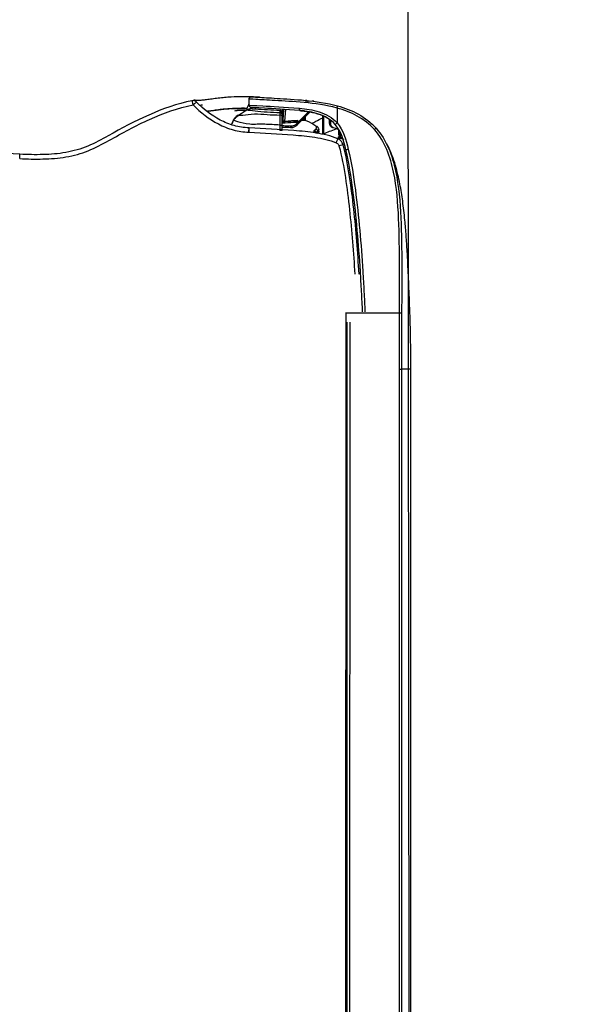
# Model space of a CAD drawing. Header units: millimetres. Extents: x -424979 to 718034, y -72486 to 344972.
# Tile 48 of 256: x 350894 to 351181, y 43471 to 43981. Entities that reach past the tile are written whole.
import ezdxf
from ezdxf import colors
from ezdxf.entities.mleader import LeaderData, LeaderLine
from ezdxf.math import Vec2, Vec3
from ezdxf.xclip import XClip

# ---------------------------------------------------------------- set-up
doc = ezdxf.new("R2010")
doc.units = ezdxf.units.MM
doc.header["$MEASUREMENT"] = 0
doc.header["$XCLIPFRAME"] = 0
doc.layers.add('0100_001_6_0_Nr_pióra__1', color=7, linetype='Continuous', lineweight=13)
doc.layers.add('IS_KLIM Opis_Średnice', color=7, linetype='Continuous', lineweight=9)
doc.layers.add('IS_KLIM_urządzenia', color=3, linetype='Continuous')
doc.layers.add('Rysunki i obrazki', color=7, linetype='Continuous')
picture_1 = doc.add_image_def('image6.tif', size_in_pixel=(4960, 3507))

# ---------------------------------------------------------------- blocks, each defined once
blk = doc.blocks.new('Rysunek_6_6', base_point=(-286891.41, 45461))
at = {"layer": '0100_001_6_0_Nr_pióra__1', "color": 7, "lineweight": 13}
image = blk.add_image(picture_1, insert=(-308193.9, 31055.98), size_in_units=(41994.67, 29692.6), rotation=-1.195405, dxfattribs=at)
image.set_boundary_path([(-0.5, -0.5), (4959.5, 3506.5)])
blk = doc.blocks.new('G$CFEA986A8')
at = {"layer": 'IS_KLIM_urządzenia', "linetype": 'Continuous'}
for p, q in [((960.8, 27.59), (960.8, 27.59)), ((960.8, 27.59), (960.8, 27.58)), ((960.8, 27.58), (960.8, 27.58)), ((963.62, 27.59), (963.77, 27.59)), ((963.77, 27.59), (963.62, 27.59)), ((963.62, 27.59), (963.62, 27.59)), ((963.62, 27.59), (963.62, 27.59)), ((963.78, 27.59), (963.64, 27.59)), ((963.65, 27.59), (963.64, 27.59)), ((963.64, 27.59), (963.65, 27.59)), ((964.65, 27.59), (963.77, 27.59)), ((964.65, 27.59), (963.78, 27.59)), ((963.81, 27.59), (964.11, 27.59)), ((964.11, 27.59), (963.81, 27.59)), ((964.65, 27.59), (963.82, 27.59)), ((963.82, 27.59), (963.82, 27.59)), ((963.96, 27.59), (964.65, 27.59)), ((963.96, 27.59), (963.96, 27.59)), ((964.65, 27.59), (963.96, 27.59)), ((963.96, 27.59), (964.65, 27.59)), ((963.96, 27.59), (963.96, 27.59)), ((964.65, 27.59), (963.96, 27.59)), ((964.64, 27.59), (964.65, 27.59)), ((965.15, 28.07), (964.65, 27.59)), ((964.65, 27.59), (965.09, 28)), ((965.09, 28), (964.65, 27.59)), ((965.08, 27.99), (964.65, 27.59)), ((964.66, 27.6), (964.65, 27.59)), ((964.65, 27.59), (964.66, 27.6)), ((964.65, 27.59), (964.65, 27.59)), ((964.65, 27.58), (964.65, 27.59)), ((964.65, 27.59), (964.65, 27.59)), ((964.65, 27.59), (964.65, 27.59)), ((964.65, 27.59), (964.65, 27.59)), ((964.65, 27.59), (964.65, 27.59)), ((964.65, 27.59), (964.65, 27.59)), ((964.65, 27.59), (964.65, 27.59)), ((964.65, 27.58), (964.65, 27.58)), ((965.08, 28), (964.75, 27.68)), ((964.76, 27.69), (965.08, 27.99)), ((965.13, 27.95), (965.13, 27.96)), ((965.13, 27.94), (965.13, 27.94)), ((965.13, 27.94), (965.13, 27.94)), ((962.82, 27.01), (965.29, 26.79)), ((965.33, 27.29), (963.06, 27.49)), ((965.34, 27.5), (963.25, 27.5)), ((962.04, 24.32), (962.13, 24.22)), ((962.13, 24.22), (964.85, 21.51)), ((962.13, 24.22), (962.49, 24.22)), ((962.49, 24.22), (962.22, 24.49)), ((964.88, 21.83), (962.49, 24.22)), ((962.49, 24.22), (962.63, 24.22)), ((46.52, 13.96), (921.55, 13.84)), ((48.58, 13.7), (919.48, 13.58)), ((919.48, 13.06), (48.58, 13.18)), ((921.53, 13.84), (921.53, 2.34)), ((58.74, 2.46), (909.33, 2.34)), ((58.73, 0), (909.33, -0.12)), ((909.33, 1.87), (58.74, 1.98))]:
    blk.add_line(p, q, dxfattribs=at)
for centre, radius, start, end in [((966.23, 46.82), 1, 314.7826, 11.7219), ((965.57, 23.69), 0.5, 174.3028, 174.8572)]:
    blk.add_arc(centre, radius, start, end, dxfattribs=at)
at = {"layer": 'IS_KLIM_urządzenia', "linetype": 'Continuous', "extrusion": (0, 0, -1)}
for centre, start, end in [((-966.24, 34.23), 2.819, 90), ((-967.54, 34.23), 90, 182.7932)]:
    blk.add_arc(centre, 0.5, start, end, dxfattribs=at)
at = {"layer": 'IS_KLIM_urządzenia', "linetype": 'Continuous'}
for centre, major_axis, ratio, start_param, end_param in [((954.69, 84.17), (-0.998, 0.07), 0.023762, 1.636562, 3.141593), ((966.23, 46.82), (-0.979, -0.203), 0.056856, 1.631801, 3.141593), ((966.23, 46.82), (-0.704, 0.71), 0.020204, 3.141593, 4.63148), ((960.36, 34.82), (0.999, -0.049), 0.051256, 4.768713, 6.283185), ((960.36, 34.78), (0.999, -0.047), 0.051373, 4.768607, 6.283185), ((960.8, 28.09), (0, 0.5), 0.002816, 3.141639, 4.764644), ((961.96, 28.09), (0, 0.5), 0.000868, 1.518284, 3.141546), ((963.62, 27.79), (0, -0.2), 0.000013, 0.000046, 1.220385), ((963.74, 28.09), (0, 0.5), 0.707175, 3.141658, 4.713759), ((964.1, 27.28), (-0.499, -0.033), 0.703948, 5.100293, 5.413725), ((964.11, 27.79), (0, 0.2), 0.000013, 3.141639, 4.361977), ((964.21, 28.09), (0, 0.5), 0.707187, 3.141658, 4.713902), ((961.71, 25.79), (-0.25, 0.009), 0.004928, 4.721292, 6.283312), ((962.22, 24.49), (0.177, 0.177), 0.009872, 1.573264, 3.141593), ((965.57, 23.69), (0.498, -0.05), 0.399009, 1.576336, 3.142289), ((965.57, 23.69), (0.498, -0.045), 0.399039, 1.572475, 3.141593), ((965.57, 23.75), (0.498, -0.042), 0.40242, 1.570829, 3.141593), ((966.78, 22.67), (-0.498, 0.048), 0.655613, 1.68664, 3.142509), ((960.03, 20.77), (-0.282, 0.413), 0.898755, 3.126761, 4.122323), ((960.3, 20.73), (0.367, 0.34), 0.8822, 4.14442, 5.443074), ((960.62, 20.38), (0.376, 0.33), 0.885836, 4.168001, 5.478744), ((962.34, 17.18), (0, 0.2), 0.576627, 0, 1.56207), ((957.43, 15.43), (0.263, -0.965), 0.021464, 0, 1.498233), ((958.09, 16.02), (0.925, -0.381), 0.043497, 4.774575, 6.283185), ((959.1, 15.2), (0.191, 0.059), 0.212832, 0.62596, 2.147611), ((959.21, 15.5), (-0.19, -0.061), 0.210046, 3.10566, 3.756008), ((959.99, 15.18), (0, 0.2), 0.433029, 0, 1.56207), ((961.57, 16.6), (-0.192, 0.056), 0.184381, 0, 0.981312), ((962.44, 15.81), (0.326, -0.379), 0.006066, 3.141593, 4.776304), ((965.61, 15.81), (-0.482, 0.133), 0.040619, 1.62052, 3.141593), ((956.69, 13.39), (0.117, -0.486), 0.019962, 1.512141, 3.141593), ((959.27, 14.73), (-0.18, 0.087), 0.196125, 0, 1.166038), ((960.96, 7.75), (-0.331, 0.375), 0.006851, 1.634627, 3.141593), ((921.53, 2.37), (0, 0.5), 0.000014, 1.623156, 3.109817)]:
    blk.add_ellipse(centre, major_axis=major_axis, ratio=ratio, start_param=start_param, end_param=end_param, dxfattribs=at)
at = {"layer": 'IS_KLIM_urządzenia', "linetype": 'Continuous', "extrusion": (0, 0, -1)}
for centre, major_axis, ratio, start_param, end_param in [((964.05, 27.59), (-0.725, 0), 0.000047, 1.659786, 2.553482), ((964.05, 27.59), (-0.725, 0), 0.000047, 3.72973, 4.623425), ((964.65, 28.09), (0.266, -0.423), 1, 5.550236, 6.844477)]:
    blk.add_ellipse(centre, major_axis=major_axis, ratio=ratio, start_param=start_param, end_param=end_param, dxfattribs=at)
at = {"layer": 'IS_KLIM_urządzenia', "linetype": 'Continuous'}
for points, degree in [([(955.68, 84.1), (955.96, 88.01), (956.23, 91.93), (956.51, 95.85)], 3), ([(966.26, 44.75), (966.23, 44.93), (966.2, 45.11), (966.17, 45.29)], 3), ([(966.94, 46.13), (967.09, 46.15), (967.24, 46.22), (967.29, 46.32)], 3), ([(967.29, 46.32), (967.31, 46.43), (967.3, 46.54), (967.28, 46.65)], 3), ([(967.29, 46.32), (967.29, 46.33), (967.3, 46.34), (967.3, 46.34)], 3), ([(964.94, 43.51), (965.19, 42.03), (965.36, 40.54), (965.46, 39.04)], 3), ([(963.02, 38.08), (962.56, 38.37), (962.05, 38.54)], 2), ([(963.01, 38.08), (962.7, 38.26), (962.38, 38.43), (962.05, 38.54)], 3), ([(965.48, 38.69), (965.55, 37.5), (965.57, 36.3), (965.55, 35.08)], 3), ([(963.01, 38.08), (963.43, 37.83), (963.78, 37.48), (964.04, 37.07)], 3), ([(965.18, 35.2), (964.59, 36.16), (964.01, 37.11)], 2), ([(965.07, 35.52), (965.08, 36.12), (965.09, 36.71), (965.1, 37.31)], 3), ([(965.76, 34.34), (965.65, 34.4), (965.55, 34.45), (965.44, 34.49)], 3), ([(966.24, 34.73), (966.67, 34.73), (967.1, 34.73), (967.54, 34.73)], 3), ([(967.95, 32.52), (967.94, 32.5), (967.94, 32.48), (967.94, 32.45)], 3), ([(960.8, 27.59), (961.08, 27.59), (961.36, 27.59), (961.63, 27.59)], 3), ([(960.8, 27.59), (961.19, 27.59), (961.58, 27.59), (961.96, 27.59)], 3), ([(960.8, 27.58), (961.04, 27.58), (961.28, 27.58), (961.52, 27.58)], 3), ([(960.8, 27.58), (961.04, 27.58), (961.28, 27.58), (961.52, 27.58)], 3), ([(963.12, 27.59), (963.12, 27.56), (963.12, 27.52), (963.12, 27.48)], 3), ([(963.61, 27.59), (963.61, 27.59), (963.62, 27.59), (963.62, 27.59)], 3), ([(963.61, 27.59), (963.62, 27.59), (963.62, 27.59), (963.62, 27.59)], 3), ([(963.62, 27.59), (964.65, 27.59)], 1), ([(963.62, 27.59), (963.62, 27.59), (963.62, 27.59), (963.62, 27.59)], 3), ([(963.62, 27.59), (963.62, 27.59), (963.62, 27.59), (963.62, 27.59)], 3), ([(963.62, 27.59), (963.62, 27.59), (963.62, 27.59), (963.62, 27.59)], 3), ([(964.65, 27.59), (963.72, 27.59)], 1), ([(963.74, 27.59), (963.9, 27.59), (964.05, 27.59), (964.21, 27.59)], 3), ([(963.75, 27.58), (964.65, 27.58)], 1), ([(963.82, 27.58), (963.95, 27.58), (964.08, 27.58), (964.21, 27.58)], 3), ([(964.07, 27.63), (964.08, 27.59), (964.07, 27.54), (964.07, 27.5)], 3), ([(964.56, 28.09), (964.41, 28.09), (964.25, 28.09), (964.09, 28.09)], 3), ([(964.84, 27.63), (964.84, 27.63), (964.84, 27.63)], 2), ([(961.46, 25.8), (961.45, 25.65), (961.45, 25.49), (961.44, 25.34)], 3), ([(961.44, 25.33), (961.45, 25.49), (961.45, 25.64), (961.46, 25.8)], 3), ([(962.82, 27.01), (962.88, 26.08), (962.94, 25.14), (963, 24.21)], 3), ([(961.44, 25.33), (961.44, 25.34), (961.44, 25.34), (961.44, 25.34)], 3), ([(961.44, 25.34), (961.44, 25.34), (961.44, 25.34), (961.44, 25.34)], 3), ([(961.53, 25.25), (961.5, 25.28), (961.47, 25.31), (961.44, 25.33)], 3), ([(964.99, 22.88), (965.02, 23.18), (965.05, 23.49), (965.08, 23.79)], 3), ([(965.08, 23.79), (965.07, 23.76), (965.07, 23.74)], 2), ([(965.59, 23.95), (965.59, 23.93), (965.59, 23.91), (965.59, 23.89)], 3), ([(961.71, 20.35), (962.17, 20.89), (962.5, 21.51), (962.77, 22.21)], 3), ([(963.68, 22.68), (963.41, 22.68), (963.15, 22.68), (962.88, 22.68)], 3), ([(962.91, 22.88), (963.1, 22.88), (963.29, 22.88), (963.48, 22.88)], 3), ([(960.36, 20.28), (960.28, 20.27), (960.21, 20.27), (960.13, 20.27)], 3), ([(960.32, 19.65), (961.01, 19.71)], 1), ([(960.67, 19.93), (960.57, 20.04), (960.47, 20.16), (960.36, 20.28)], 3), ([(960.77, 20.72), (960.88, 20.6), (960.99, 20.49), (961.09, 20.37)], 3), ([(967.08, 20.79), (967.09, 20.91), (967.11, 21.03), (967.12, 21.15)], 3), ([(956.57, 13.87), (958.54, 14.35), (960.56, 14.86), (962.11, 16.19)], 3), ([(962.45, 15.79), (960.85, 14.4), (958.75, 13.85), (956.7, 13.36)], 3), ([(958.99, 15.2), (958.96, 15.28), (958.94, 15.36), (958.91, 15.43)], 3), ([(959.13, 14.84), (959.07, 14.95), (959.03, 15.08), (958.99, 15.2)], 3), ([(959.14, 15.62), (959.18, 15.51), (959.21, 15.39), (959.25, 15.28)], 3), ([(959.25, 15.28), (959.29, 15.37), (959.32, 15.47), (959.36, 15.57)], 3), ([(959.25, 15.28), (959.26, 15.22), (959.28, 15.16), (959.3, 15.1)], 3), ([(959.47, 15.22), (959.43, 15.33), (959.39, 15.45), (959.36, 15.57)], 3), ([(960.55, 15.18), (960.34, 15.18), (960.12, 15.18), (959.9, 15.18)], 3), ([(960.96, 15.39), (961.12, 15.8), (961.26, 16.23), (961.38, 16.66)], 3), ([(961.46, 16.61), (961.35, 16.22), (961.22, 15.84), (961.09, 15.47)], 3), ([(951.29, 13.18), (951.31, 13.06), (951.34, 12.94), (951.37, 12.81)], 3), ([(955.23, 13.58), (955.2, 13.68), (955.18, 13.77), (955.15, 13.87)], 3), ([(955.37, 13.91), (955.39, 13.82), (955.42, 13.72), (955.44, 13.63)], 3), ([(955.66, 13.67), (955.63, 13.77), (955.61, 13.86), (955.58, 13.96)], 3), ([(955.71, 13.68), (955.63, 13.97)], 1), ([(957.22, 14.35), (957.26, 14.21), (957.31, 14.07), (957.35, 13.93)], 3), ([(958.86, 14.36), (958.94, 14.51), (959.01, 14.66), (959.09, 14.81)], 3), ([(961.43, 7.5), (961.59, 7.65), (961.75, 7.8), (961.9, 7.95)], 3), ([(909.33, 2.34), (909.33, 2.09), (909.33, 1.88), (909.33, 1.87)], 3), ([(909.33, 2.34), (913.4, 2.34), (917.46, 2.34), (921.53, 2.34)], 3), ([(909.33, -0.12), (909.33, -0.12), (909.33, 0.54), (909.33, 1.87)], 3)]:
    blk.add_open_spline(points, degree=degree, dxfattribs=at)
for points, knots in [([(954.75, 84.14), (954.63, 82.47), (954.61, 80.8), (954.69, 77.48), (954.82, 75.82), (955.37, 72.52), (955.81, 70.89), (957.03, 67.83), (957.82, 66.37), (960.23, 62.03), (961.84, 59.14), (964.54, 53.15), (965.62, 50.05), (966.3, 46.78)], [0, 0, 0, 0, 0.125, 0.125, 0.25, 0.25, 0.375, 0.375, 0.5, 0.5, 0.75, 0.75, 1, 1, 1, 1]), ([(967.2, 47.03), (965.86, 53.51), (962.85, 59.33), (958.84, 66.5), (958.05, 67.93), (956.79, 70.95), (956.34, 72.56), (955.76, 75.84), (955.63, 77.48), (955.55, 80.78), (955.57, 82.47), (955.68, 84.1)], [0, 0, 0, 0, 0.5, 0.5, 0.625, 0.625, 0.75, 0.75, 0.875, 0.875, 1, 1, 1, 1]), ([(966.3, 46.78), (964.67, 45.16), (963.24, 43.34), (961.67, 40.33), (961.23, 39.26), (960.62, 37.05), (960.47, 35.91), (960.41, 34.77)], [0, 0, 0, 0, 0.5, 0.5, 0.75, 0.75, 1, 1, 1, 1]), ([(961.36, 34.77), (961.41, 35.86), (961.55, 36.93), (962.13, 39.01), (962.55, 40.02), (964.04, 42.86), (965.39, 44.59), (966.93, 46.11)], [0, 0, 0, 0, 0.25, 0.25, 0.5, 0.5, 1, 1, 1, 1]), ([(967.94, 32.46), (967.98, 33.04), (968.04, 34.37), (968.09, 36.58), (968.01, 38.79), (967.83, 40.67), (967.66, 42.07), (967.47, 43.41), (967.32, 44.56), (967.24, 45.44), (967.23, 46.03), (967.25, 46.23), (967.27, 46.26)], [0, 0, 0, 0, 0.115267, 0.254457, 0.395518, 0.463491, 0.528201, 0.59274, 0.664878, 0.754718, 0.87115, 1, 1, 1, 1]), ([(967.3, 46.34), (967.3, 46.34), (967.31, 46.4), (967.29, 46.6), (967.29, 46.62), (967.29, 46.62)], [0, 0, 0, 0, 0.020014, 0.885037, 1, 1, 1, 1]), ([(965.56, 35.11), (965.56, 35.53), (965.57, 36.73), (965.52, 38.45), (965.36, 40.28), (965.19, 41.69), (965.03, 42.84), (964.95, 43.45), (964.92, 43.67)], [0, 0, 0, 0, 0.166496, 0.472954, 0.620259, 0.762905, 0.910022, 1, 1, 1, 1]), ([(961.96, 28.12), (962.02, 29.2), (962.07, 30.28), (962.16, 31.9), (962.19, 32.44), (962.06, 33.52), (962.05, 34.06), (962.26, 35.6), (962.42, 36.56), (962.87, 37.76), (963, 38.06), (963.01, 38.08)], [0, 0, 0, 0, 0.25, 0.25, 0.375, 0.375, 0.5, 0.5, 0.75, 0.75, 1, 1, 1, 1]), ([(964.07, 37.1), (963.98, 37.24), (963.79, 37.51), (963.45, 37.81), (963.16, 38.01), (963.04, 38.08), (963, 38.1)], [0, 0, 0, 0, 0.309065, 0.631823, 0.868077, 1, 1, 1, 1]), ([(964.07, 37.09), (963.98, 37.24), (963.78, 37.5), (963.44, 37.81), (963.16, 38), (963.05, 38.06), (963.01, 38.08)], [0, 0, 0, 0, 0.319138, 0.64537, 0.882709, 1, 1, 1, 1]), ([(964.04, 37.07), (964.04, 37.05), (964.05, 36.71), (964.19, 35.39), (964.31, 34.5), (964.4, 32.69), (964.28, 31.78), (964.18, 29.94), (964.14, 29.01), (964.09, 28.09)], [0, 0, 0, 0, 0.25, 0.25, 0.5, 0.5, 0.75, 0.75, 1, 1, 1, 1]), ([(965.05, 37.8), (965.06, 37.67), (965.08, 37.54), (965.1, 37.37), (965.1, 37.34), (965.1, 37.31)], [0, 0, 0, 0, 0.794972, 0.794972, 1, 1, 1, 1]), ([(960.41, 34.72), (960.26, 31.56), (960.06, 28.4), (959.71, 23.67), (959.56, 22.09), (959.07, 18.98), (958.75, 17.44), (958.13, 15.95)], [0, 0, 0, 0, 0.5, 0.5, 0.75, 0.75, 1, 1, 1, 1]), ([(959.02, 15.64), (959.64, 17.15), (959.98, 18.72), (960.49, 21.88), (960.64, 23.48), (961.01, 28.3), (961.2, 31.53), (961.35, 34.73)], [0, 0, 0, 0, 0.25, 0.25, 0.5, 0.5, 1, 1, 1, 1]), ([(960.41, 34.77), (960.41, 34.77), (960.41, 34.77), (960.41, 34.75), (960.41, 34.74), (960.41, 34.72)], [0, 0, 0, 0, 0.001414, 0.001414, 1, 1, 1, 1]), ([(961.35, 34.73), (961.35, 34.73), (961.35, 34.73), (961.35, 34.74), (961.36, 34.76), (961.36, 34.77)], [0, 0, 0, 0, 0.001471, 0.001471, 1, 1, 1, 1]), ([(964.56, 28.09), (964.61, 29), (964.65, 29.9), (964.75, 31.71), (964.82, 32.66), (965.03, 34.22), (965.11, 34.83), (965.16, 35.22), (965.17, 35.23), (965.17, 35.22), (965.17, 35.22), (965.17, 35.22)], [0, 0, 0, 0, 0.284008, 0.284008, 0.568016, 0.568016, 0.852024, 0.852024, 0.994028, 0.994028, 1, 1, 1, 1]), ([(965.08, 23.79), (965.34, 26.88), (965.47, 29.57), (965.69, 33.25), (965.74, 34.25), (965.74, 34.25)], [0, 0, 0, 0, 0.500106, 0.500106, 1, 1, 1, 1]), ([(965.46, 34.09), (965.46, 34.09), (965.46, 34.09), (965.46, 34.09), (965.46, 34.13), (965.46, 34.18), (965.46, 34.24), (965.45, 34.36), (965.43, 34.59), (965.34, 34.9), (965.23, 35.11), (965.15, 35.22)], [0, 0, 0, 0, 0.001602, 0.502486, 0.642444, 0.701637, 0.729046, 0.756167, 0.815817, 0.90057, 1, 1, 1, 1]), ([(965.46, 34.05), (965.46, 34.04), (965.46, 34.03), (965.45, 33.91), (965.44, 33.65), (965.38, 32.61), (965.33, 31.63), (965.24, 29.85), (965.2, 28.96), (965.15, 28.07)], [0, 0, 0, 0, 0.02439, 0.02439, 0.219512, 0.219512, 0.609756, 0.609756, 1, 1, 1, 1]), ([(965.16, 35.25), (965.59, 35.16), (966, 35.01), (966.42, 34.77), (966.45, 34.76), (966.47, 34.74)], [0, 0, 0, 0, 0.941622, 0.941622, 1, 1, 1, 1]), ([(965.16, 35.22), (965.2, 35.15), (965.31, 34.98), (965.39, 34.73), (965.43, 34.55), (965.44, 34.49)], [0, 0, 0, 0, 0.324072, 0.765618, 1, 1, 1, 1]), ([(965.46, 34.03), (965.46, 34.06), (965.46, 34.12), (965.46, 34.12), (965.46, 34.12), (965.46, 34.13), (965.46, 34.13), (965.46, 34.15), (965.46, 34.19), (965.46, 34.32), (965.43, 34.62), (965.36, 34.97), (965.2, 35.18), (965.16, 35.22)], [0, 0, 0, 0, 0.103876, 0.340883, 0.382554, 0.387142, 0.39037, 0.395164, 0.414092, 0.462737, 0.590801, 0.905937, 1, 1, 1, 1]), ([(966.24, 34.73), (966.24, 34.73), (966.19, 33.69), (965.98, 29.9), (965.85, 27.14), (965.59, 23.95)], [0, 0, 0, 0, 0.5, 0.5, 1, 1, 1, 1]), ([(965.63, 15.79), (966.27, 18.17), (966.59, 20.61), (967.02, 25.18), (967.13, 27.31), (967.34, 30.85), (967.42, 32.29), (967.52, 34.22), (967.54, 34.73), (967.54, 34.73)], [0, 0, 0, 0, 0.25, 0.25, 0.5, 0.5, 0.75, 0.75, 1, 1, 1, 1]), ([(968.04, 34.21), (968.04, 34.21), (968.01, 33.7), (967.91, 31.81), (967.82, 30.4), (967.61, 26.94), (967.5, 24.85), (967.06, 20.38), (966.74, 18), (966.09, 15.68)], [0, 0, 0, 0, 0.25, 0.25, 0.5, 0.5, 0.75, 0.75, 1, 1, 1, 1]), ([(967.95, 32.55), (967.95, 32.54), (967.95, 32.54), (967.95, 32.53), (967.95, 32.53), (967.95, 32.53), (967.95, 32.52), (967.95, 32.52)], [0, 0, 0, 0, 0.491862, 0.491862, 0.745898, 0.745898, 1, 1, 1, 1]), ([(961.96, 28.12), (961.63, 28.12), (961.3, 28.12), (960.91, 28.12), (960.86, 28.12), (960.81, 28.12)], [0, 0, 0, 0, 0.8646, 0.8646, 1, 1, 1, 1]), ([(961.52, 27.59), (961.52, 27.5), (961.51, 27.41), (961.49, 26.81), (961.47, 26.31), (961.46, 25.8)], [0, 0, 0, 0, 0.152905, 0.152905, 1, 1, 1, 1]), ([(961.63, 27.59), (961.65, 27.59), (961.67, 27.59), (961.77, 27.59), (961.86, 27.59), (962.03, 27.59), (962.11, 27.59), (962.18, 27.59), (962.19, 27.59), (962.2, 27.59)], [0, 0, 0, 0, 0.082278, 0.082278, 0.515336, 0.515336, 0.94848, 0.94848, 1, 1, 1, 1]), ([(961.7, 25.79), (961.71, 25.96), (961.72, 26.13), (961.74, 26.73), (961.75, 27.16), (961.77, 27.59)], [0, 0, 0, 0, 0.277754, 0.277754, 1, 1, 1, 1]), ([(964.09, 28.09), (963.86, 28.1), (963.57, 28.1), (962.96, 28.11), (962.63, 28.11), (962.19, 28.12), (962.07, 28.12), (961.96, 28.12)], [0, 0, 0, 0, 0.429825, 0.429825, 0.859756, 0.859756, 1, 1, 1, 1]), ([(961.96, 27.59), (962.06, 27.59), (962.15, 27.59), (962.52, 27.59), (962.8, 27.59), (963.31, 27.59), (963.54, 27.59), (963.74, 27.59)], [0, 0, 0, 0, 0.140214, 0.140214, 0.570124, 0.570124, 1, 1, 1, 1]), ([(962.2, 27.59), (962.36, 27.59), (962.53, 27.59), (963.01, 27.59), (963.32, 27.59), (963.62, 27.59)], [0, 0, 0, 0, 0.351844, 0.351844, 1, 1, 1, 1]), ([(962.41, 27.59), (962.46, 26.77), (962.51, 25.96), (962.59, 24.83), (962.61, 24.52), (962.63, 24.22)], [0, 0, 0, 0, 0.726529, 0.726529, 1, 1, 1, 1]), ([(962.85, 24.21), (962.84, 24.38), (962.82, 24.54), (962.77, 25.38), (962.73, 26.04), (962.67, 27), (962.65, 27.3), (962.63, 27.59)], [0, 0, 0, 0, 0.147619, 0.147619, 0.738093, 0.738093, 1, 1, 1, 1]), ([(963.62, 27.59), (963.63, 27.59), (963.63, 27.59), (963.63, 27.59), (963.64, 27.59), (963.67, 27.59), (963.7, 27.59), (963.73, 27.59), (963.74, 27.59), (963.75, 27.59)], [0, 0, 0, 0, 0.03684, 0.03684, 0.184198, 0.184198, 0.773632, 0.773632, 1, 1, 1, 1]), ([(963.62, 27.59), (963.64, 27.59), (963.66, 27.59), (963.7, 27.59), (963.73, 27.59), (963.76, 27.59), (963.77, 27.59), (963.78, 27.59)], [0, 0, 0, 0, 0.33263, 0.33263, 0.794188, 0.794188, 1, 1, 1, 1]), ([(963.62, 27.59), (963.63, 27.59), (963.63, 27.59), (963.64, 27.59), (963.64, 27.59), (963.67, 27.59), (963.7, 27.59), (963.76, 27.59), (963.79, 27.59), (963.82, 27.59)], [0, 0, 0, 0, 0.02531, 0.02531, 0.126549, 0.126549, 0.531507, 0.531507, 1, 1, 1, 1]), ([(963.78, 27.59), (963.77, 27.59), (963.76, 27.59), (963.72, 27.59), (963.68, 27.59), (963.65, 27.59)], [0, 0, 0, 0, 0.257776, 0.257776, 1, 1, 1, 1]), ([(963.65, 27.59), (963.66, 27.59), (963.67, 27.59), (963.72, 27.59), (963.75, 27.59), (963.78, 27.59)], [0, 0, 0, 0, 0.26079, 0.26079, 1, 1, 1, 1]), ([(964.21, 27.59), (964.25, 27.59), (964.29, 27.59), (964.43, 27.59), (964.51, 27.59), (964.62, 27.59), (964.65, 27.59), (964.65, 27.59)], [0, 0, 0, 0, 0.140473, 0.140473, 0.570712, 0.570712, 1, 1, 1, 1]), ([(964.21, 27.58), (964.25, 27.58), (964.28, 27.58), (964.42, 27.58), (964.51, 27.58), (964.62, 27.58), (964.65, 27.58), (964.65, 27.58)], [0, 0, 0, 0, 0.140333, 0.140333, 0.570144, 0.570144, 1, 1, 1, 1]), ([(965.15, 28.07), (965.15, 28.07), (965.11, 28.07), (964.96, 28.08), (964.85, 28.08), (964.67, 28.09), (964.62, 28.09), (964.56, 28.09)], [0, 0, 0, 0, 0.429933, 0.429933, 0.859697, 0.859697, 1, 1, 1, 1]), ([(964.84, 27.63), (964.84, 27.63), (964.83, 27.62), (964.81, 27.61), (964.8, 27.61), (964.76, 27.6), (964.72, 27.59), (964.67, 27.59), (964.66, 27.59), (964.65, 27.59)], [0, 0, 0, 0, 0.370218, 0.370218, 0.528672, 0.528672, 0.919032, 0.919032, 1, 1, 1, 1]), ([(961.46, 25.8), (961.45, 25.7), (961.46, 25.6), (961.49, 25.29), (961.56, 25.06), (961.74, 24.69), (961.85, 24.53), (962, 24.36), (962.02, 24.34), (962.04, 24.32)], [0, 0, 0, 0, 0.177731, 0.177731, 0.59018, 0.59018, 0.940555, 0.940555, 1, 1, 1, 1]), ([(962.22, 24.49), (962.08, 24.63), (961.96, 24.8), (961.79, 25.15), (961.74, 25.34), (961.71, 25.62), (961.7, 25.71), (961.7, 25.79)], [0, 0, 0, 0, 0.410681, 0.410681, 0.822529, 0.822529, 1, 1, 1, 1]), ([(963.06, 27.49), (963.03, 27.49), (962.99, 27.48), (962.93, 27.44), (962.9, 27.41), (962.86, 27.33), (962.84, 27.29), (962.82, 27.19), (962.81, 27.14), (962.81, 27.06), (962.81, 27.04), (962.82, 27.01)], [0, 0, 0, 0, 0.247479, 0.247479, 0.496795, 0.496795, 0.717384, 0.717384, 0.907765, 0.907765, 1, 1, 1, 1]), ([(962.11, 16.19), (963.2, 17.13), (963.9, 18.42), (964.76, 21.07), (964.95, 22.43), (965.07, 23.73)], [0, 0, 0, 0, 0.5, 0.5, 1, 1, 1, 1]), ([(965.59, 23.89), (965.46, 22.49), (965.26, 21.03), (964.35, 18.18), (963.6, 16.81), (962.45, 15.79)], [0, 0, 0, 0, 0.5, 0.5, 1, 1, 1, 1]), ([(962.63, 24.22), (962.65, 24.22), (962.68, 24.21), (962.74, 24.21), (962.76, 24.21), (962.8, 24.21), (962.82, 24.21), (962.84, 24.21), (962.84, 24.21), (962.85, 24.21)], [0, 0, 0, 0, 0.315815, 0.315815, 0.631664, 0.631664, 0.946964, 0.946964, 1, 1, 1, 1]), ([(962.77, 22.21), (962.82, 22.35), (962.87, 22.55), (962.93, 22.97), (962.95, 23.17), (962.97, 23.39)], [0, 0, 0, 0, 0.583115, 0.583115, 1, 1, 1, 1]), ([(962.85, 24.21), (962.86, 24.21), (962.88, 24.21), (962.93, 24.21), (962.96, 24.21), (963, 24.21)], [0, 0, 0, 0, 0.325415, 0.325415, 1, 1, 1, 1]), ([(965.07, 23.73), (965.07, 23.69), (965.06, 23.65), (965.05, 23.52), (965.04, 23.43), (965.02, 23.17), (965, 23.02), (964.95, 22.61), (964.91, 22.36), (964.82, 21.77), (964.76, 21.43), (964.53, 20.35), (964.32, 19.62), (963.81, 18.4), (963.54, 17.9), (963.22, 17.43)], [0, 0, 0, 0, 0.01825, 0.01825, 0.060304, 0.060304, 0.132525, 0.132525, 0.246095, 0.246095, 0.402611, 0.402611, 0.74532, 0.74532, 1, 1, 1, 1]), ([(966.78, 22.01), (966.78, 22.01), (966.84, 22), (966.95, 22.03), (967.07, 22.1), (967.16, 22.19), (967.21, 22.27), (967.24, 22.34), (967.25, 22.39), (967.26, 22.43), (967.26, 22.44), (967.26, 22.45), (967.26, 22.45), (967.26, 22.45), (967.26, 22.46), (967.26, 22.46), (967.26, 22.46)], [0, 0, 0, 0, 0.014957, 0.230647, 0.404323, 0.550842, 0.673461, 0.771778, 0.844068, 0.888574, 0.900891, 0.909159, 0.918712, 0.93551, 0.981208, 1, 1, 1, 1]), ([(967.28, 22.63), (967.28, 22.59), (967.27, 22.55), (967.27, 22.49), (967.26, 22.47), (967.26, 22.46), (967.26, 22.46), (967.26, 22.46)], [0, 0, 0, 0, 0.498718, 0.498718, 0.99668, 0.99668, 1, 1, 1, 1]), ([(967.26, 22.46), (967.26, 22.46), (967.26, 22.46), (967.26, 22.47), (967.27, 22.49), (967.27, 22.53), (967.27, 22.55), (967.27, 22.58)], [0, 0, 0, 0, 0.000031, 0.000031, 0.61098, 0.61098, 1, 1, 1, 1]), ([(960.15, 19.88), (960.2, 19.89), (960.24, 19.89), (960.42, 19.9), (960.55, 19.92), (960.67, 19.93)], [0, 0, 0, 0, 0.263267, 0.263267, 1, 1, 1, 1]), ([(960.77, 20.72), (960.77, 20.72), (960.76, 20.73), (960.71, 20.77), (960.67, 20.79), (960.58, 20.79), (960.53, 20.78), (960.49, 20.75)], [0, 0, 0, 0, 0.062565, 0.062565, 0.548357, 0.548357, 1, 1, 1, 1]), ([(961.01, 19.71), (960.99, 19.7), (960.97, 19.7), (960.86, 19.72), (960.76, 19.8), (960.67, 19.93)], [0, 0, 0, 0, 0.175003, 0.175003, 1, 1, 1, 1]), ([(961.01, 19.74), (961.09, 19.73), (961.31, 19.75), (961.54, 19.93), (961.64, 20.09), (961.66, 20.13)], [0, 0, 0, 0, 0.289751, 0.808576, 1, 1, 1, 1]), ([(961.09, 20.37), (961.18, 20.27), (961.28, 20.21), (961.49, 20.18), (961.61, 20.24), (961.71, 20.35)], [0, 0, 0, 0, 0.456839, 0.456839, 1, 1, 1, 1]), ([(962.31, 21.21), (962.46, 20.92), (962.62, 20.62), (963.03, 19.85), (963.28, 19.36), (963.53, 18.88)], [0, 0, 0, 0, 0.379029, 0.379029, 1, 1, 1, 1]), ([(963.92, 18.68), (963.54, 18.68), (963.16, 18.68), (962.34, 18.68), (961.91, 18.68), (961.21, 18.68), (960.95, 18.68), (960.49, 18.68), (960.29, 18.68), (960.1, 18.68)], [0, 0, 0, 0, 0.296997, 0.296997, 0.640532, 0.640532, 0.845161, 0.845161, 1, 1, 1, 1]), ([(960.1, 18.68), (960.27, 18.25), (960.44, 17.81), (960.79, 16.91), (960.98, 16.43), (961.16, 15.96)], [0, 0, 0, 0, 0.478968, 0.478968, 1, 1, 1, 1]), ([(960.12, 18.88), (960.23, 18.88), (960.34, 18.88), (960.88, 18.88), (961.32, 18.88), (961.94, 18.88), (962.11, 18.88), (962.86, 18.88), (963.43, 18.88), (964, 18.88)], [0, 0, 0, 0, 0.084494, 0.084494, 0.422472, 0.422472, 0.560579, 0.560579, 1, 1, 1, 1]), ([(961.38, 16.66), (961.41, 16.76), (961.46, 16.86), (961.57, 17.03), (961.64, 17.1), (961.8, 17.23), (961.89, 17.28), (962.1, 17.36), (962.22, 17.38), (962.34, 17.38)], [0, 0, 0, 0, 0.230955, 0.230955, 0.455697, 0.455697, 0.706422, 0.706422, 1, 1, 1, 1]), ([(962.23, 17.18), (962.13, 17.18), (962.04, 17.16), (961.87, 17.1), (961.79, 17.06), (961.67, 16.96), (961.61, 16.9), (961.52, 16.77), (961.48, 16.69), (961.46, 16.61)], [0, 0, 0, 0, 0.299295, 0.299295, 0.552236, 0.552236, 0.775182, 0.775182, 1, 1, 1, 1]), ([(963.03, 17.18), (962.84, 17.18), (962.66, 17.18), (962.39, 17.18), (962.31, 17.18), (962.23, 17.18)], [0, 0, 0, 0, 0.696556, 0.696556, 1, 1, 1, 1]), ([(962.34, 17.38), (962.45, 17.38), (962.56, 17.38), (962.84, 17.38), (963.01, 17.38), (963.18, 17.38)], [0, 0, 0, 0, 0.390013, 0.390013, 1, 1, 1, 1]), ([(957.47, 15.37), (955.22, 14.75), (952.93, 14.35), (948.34, 13.64), (946.03, 13.36), (939.09, 12.61), (934.45, 12.24), (929.8, 11.96)], [0, 0, 0, 0, 0.25, 0.25, 0.5, 0.5, 1, 1, 1, 1]), ([(958.13, 15.95), (958.09, 15.85), (958.03, 15.75), (957.88, 15.59), (957.79, 15.51), (957.62, 15.42), (957.55, 15.39), (957.47, 15.37)], [0, 0, 0, 0, 0.368676, 0.368676, 0.737518, 0.737518, 1, 1, 1, 1]), ([(957.69, 14.47), (957.85, 14.51), (958, 14.57), (958.33, 14.76), (958.51, 14.9), (958.81, 15.23), (958.93, 15.43), (959.02, 15.64)], [0, 0, 0, 0, 0.262451, 0.262451, 0.631307, 0.631307, 1, 1, 1, 1]), ([(959.09, 14.81), (959.14, 14.92), (959.2, 15.01), (959.36, 15.16), (959.45, 15.23), (959.64, 15.32), (959.75, 15.36), (959.91, 15.38), (959.95, 15.38), (959.99, 15.38)], [0, 0, 0, 0, 0.291856, 0.291856, 0.579131, 0.579131, 0.886367, 0.886367, 1, 1, 1, 1]), ([(959.9, 15.18), (959.87, 15.18), (959.84, 15.18), (959.71, 15.16), (959.63, 15.14), (959.47, 15.06), (959.4, 15.01), (959.28, 14.88), (959.22, 14.81), (959.18, 14.73)], [0, 0, 0, 0, 0.114875, 0.114875, 0.424433, 0.424433, 0.71152, 0.71152, 1, 1, 1, 1]), ([(959.99, 15.38), (960.11, 15.38), (960.23, 15.38), (960.55, 15.38), (960.74, 15.38), (960.94, 15.38)], [0, 0, 0, 0, 0.379834, 0.379834, 1, 1, 1, 1]), ([(960.98, 7.72), (962.17, 8.78), (963.14, 10.05), (964.66, 12.8), (965.21, 14.27), (965.63, 15.79)], [0, 0, 0, 0, 0.5, 0.5, 1, 1, 1, 1]), ([(966.09, 15.68), (965.66, 14.11), (965.09, 12.61), (963.52, 9.78), (962.52, 8.46), (961.29, 7.38)], [0, 0, 0, 0, 0.5, 0.5, 1, 1, 1, 1]), ([(965.63, 15.79), (964.68, 15.79), (963.74, 15.79), (962.68, 15.79), (962.57, 15.79), (962.45, 15.79)], [0, 0, 0, 0, 0.894615, 0.894615, 1, 1, 1, 1]), ([(921.68, 10.32), (923.14, 10.32), (924.6, 10.43), (927.53, 10.58), (928.99, 10.67), (933.37, 10.94), (936.29, 11.16), (942.12, 11.68), (945.03, 11.98), (950.83, 12.75), (953.72, 13.19), (956.57, 13.87)], [0, 0, 0, 0, 0.125, 0.125, 0.25, 0.25, 0.5, 0.5, 0.75, 0.75, 1, 1, 1, 1]), ([(956.7, 13.36), (953.84, 12.67), (950.94, 12.23), (945.12, 11.46), (942.19, 11.16), (936.34, 10.64), (933.41, 10.42), (929.01, 10.14), (927.55, 10.06), (924.61, 9.91), (923.15, 9.8), (921.68, 9.8)], [0, 0, 0, 0, 0.25, 0.25, 0.5, 0.5, 0.75, 0.75, 0.875, 0.875, 1, 1, 1, 1]), ([(929.86, 11.03), (934.54, 11.32), (939.21, 11.68), (946.19, 12.44), (948.51, 12.73), (953.12, 13.44), (955.43, 13.85), (957.69, 14.47)], [0, 0, 0, 0, 0.5, 0.5, 0.75, 0.75, 1, 1, 1, 1]), ([(946.91, 12.54), (947.25, 12.59), (947.6, 12.63), (948.23, 12.71), (948.52, 12.75), (949.02, 12.82), (949.22, 12.85), (949.52, 12.89), (949.61, 12.91), (949.66, 12.91), (949.67, 12.91), (949.67, 12.91)], [0, 0, 0, 0, 0.235675, 0.235675, 0.471347, 0.471347, 0.702455, 0.702455, 0.927895, 0.927895, 1, 1, 1, 1]), ([(959.09, 14.81), (959.03, 14.7), (958.97, 14.58), (958.89, 14.43), (958.88, 14.39), (958.86, 14.36)], [0, 0, 0, 0, 0.758703, 0.758703, 1, 1, 1, 1]), ([(941.83, 11.98), (941.83, 11.98), (940.36, 11.82), (937.4, 11.57), (936.9, 11.53), (936.37, 11.49)], [0, 0, 0, 0, 0.843393, 0.843393, 1, 1, 1, 1]), ([(921.53, 2.34), (928.28, 2.34), (935.04, 2.23), (945.16, 2.67), (948.53, 2.93), (955.11, 4.29), (958.41, 5.45), (960.98, 7.72)], [0, 0, 0, 0, 0.5, 0.5, 0.75, 0.75, 1, 1, 1, 1]), ([(961.29, 7.38), (958.75, 5.12), (955.39, 3.88), (948.76, 2.48), (945.36, 2.21), (935.15, 1.75), (928.34, 1.87), (921.53, 1.87)], [0, 0, 0, 0, 0.25, 0.25, 0.5, 0.5, 1, 1, 1, 1]), ([(909.33, -0.12), (912.02, -0.11), (916.93, -0.06), (923.67, 0.16), (929.46, 0.4), (934.16, 0.64), (938.14, 0.89), (941.72, 1.18), (945.46, 1.6), (949.41, 2.23), (953.39, 3.16), (956.26, 4.22), (957.73, 4.98), (957.91, 5.08)], [0, 0, 0, 0, 0.162416, 0.296482, 0.407414, 0.51304, 0.581672, 0.650774, 0.735588, 0.811186, 0.895706, 0.987614, 1, 1, 1, 1]), ([(921.53, 1.87), (921.2, 1.87), (920.86, 1.87), (919.2, 1.87), (917.86, 1.87), (914.13, 1.87), (911.73, 1.87), (909.33, 1.87)], [0, 0, 0, 0, 0.081967, 0.081967, 0.409835, 0.409835, 1, 1, 1, 1])]:
    blk.add_open_spline(points, degree=3, knots=knots, dxfattribs=at)

msp = doc.modelspace()

# ---------------------------------------------------------------- block references
at = {"layer": 'IS_KLIM_urządzenia', "xscale": 2.4, "yscale": 2.4, "zscale": 2.4, "rotation": 89.99999999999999}
msp.add_blockref('G$CFEA986A8', (351095.58, 41617.45), dxfattribs=at)
at = {"layer": 'Rysunki i obrazki', "color": 151, "linetype": 'Continuous', "lineweight": 20, "true_color": 0x80c2ff}
ref = msp.add_blockref('Rysunek_6_6', (361669.9, 45461), dxfattribs=at)
XClip(ref).set_block_clipping_path([(-308193.8982892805, 31055.984616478), (-266208.371343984, 30179.8821280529), (-265588.9174272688, 59866.0198290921), (-307574.4443725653, 60742.1223175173)])

# ---------------------------------------------------------------- next in the draw order: leaders
at = {"layer": 'IS_KLIM Opis_Średnice', "ltscale": 30}
ml = msp.add_multileader_mtext('Standard', dxfattribs=at)
ml.set_content('{\\fArial|b0|i0|c238|p0;%%C6,35/%%C9,52}', color=256)
ml.set_leader_properties()
ml.build(insert=Vec2(0, 0))
ml.multileader.update_dxf_attribs({"text_left_attachment_type": 5, "text_right_attachment_type": 5, "dogleg_length": 0.8})
ctx = ml.context
ctx.base_point, ctx.char_height, ctx.plane_origin = Vec3(350726.15, 45066.63), 250, Vec3(357750.77, 45643.66)
ctx.left_attachment, ctx.right_attachment = 5, 5
notes = []
notes.append((ctx, [(0, (1, 1, 0), (350725.35, 45066.63), (1, 0), 0.8, [(1, [(349900.37, 45783.93), (350074.81, 43307.94)], 256, [])])]))
ctx.mtext.insert, ctx.mtext.flow_direction = Vec3(350728.15, 45375.29), 5
ctx.mtext.has_bg_fill, ctx.mtext.bg_color, ctx.mtext.bg_scale_factor, ctx.mtext.bg_transparency, ctx.mtext.use_window_bg_color = 1, -939524096, 1.5, 0, 1
for ctx, leaders in notes:
    for number, flags, end, landing, length, lines in leaders:
        leader = LeaderData()
        leader.index, (leader.has_last_leader_line, leader.has_dogleg_vector, leader.attachment_direction) = number, flags
        leader.last_leader_point, leader.dogleg_vector, leader.dogleg_length = Vec3(end), Vec3(landing), length
        for number, points, colour, breaks in lines:
            line = LeaderLine()
            line.index, line.vertices, line.color, line.breaks = number, Vec3.list(points), colors.encode_raw_color(colour), breaks
            leader.lines.append(line)
        ctx.leaders.append(leader)

# ---------------------------------------------------------------- next in the draw order: leaders
ml = msp.add_multileader_mtext('Standard', dxfattribs=at)
ml.set_content('{\\fArial|b0|i0|c238|p0;\\C7;Odprowadzenie skroplin (przewód tłoczny) od klimatyzatora zastosować pompkę skroplin. W związku z brakiiem w pobliżu istenijącego pionu kanalizacyji sanitarnej skropliny z klimatyzacji zaleca się odprowadzić na zewnątrz budynku. W tym celu należy zamontować rurę odpływową, która skieruje wodę do rynny lub specjalnego zbiornika. Należy pamiętać o regularnym opróżnianiu zbiornika, aby zapobiec jego przepełnieniu. Ustalić bezpośrednio z Inwestrem podczas  robót budowlanych.  }', color=256)
ml.set_leader_properties()
ml.build(insert=Vec2(0, 0))
ml.multileader.update_dxf_attribs({"text_left_attachment_type": 6, "text_right_attachment_type": 6, "dogleg_length": 0.36})
ctx = ml.context
ctx.base_point, ctx.char_height, ctx.plane_origin, ctx.plane_y_axis = Vec3(354335.28, 45941.48), 250, Vec3(341576.17, 53049.82), Vec3(0, -1)
ctx.left_attachment, ctx.right_attachment = 6, 6
notes = []
notes.append((ctx, [(1, (1, 1, 0), (354334.92, 45941.48), (1, 0), 0.36, [(1, [(351095.73, 42779.13), (351090.88, 47183.44)], 256, [])])]))
ctx.mtext.insert, ctx.mtext.width, ctx.mtext.flow_direction = Vec3(354337.28, 46264.98), 11099.9713, 5
ctx.mtext.has_bg_fill, ctx.mtext.bg_color, ctx.mtext.bg_scale_factor, ctx.mtext.bg_transparency, ctx.mtext.use_window_bg_color = 1, -939524096, 1.5, 0, 1
for ctx, leaders in notes:
    for number, flags, end, landing, length, lines in leaders:
        leader = LeaderData()
        leader.index, (leader.has_last_leader_line, leader.has_dogleg_vector, leader.attachment_direction) = number, flags
        leader.last_leader_point, leader.dogleg_vector, leader.dogleg_length = Vec3(end), Vec3(landing), length
        for number, points, colour, breaks in lines:
            line = LeaderLine()
            line.index, line.vertices, line.color, line.breaks = number, Vec3.list(points), colors.encode_raw_color(colour), breaks
            leader.lines.append(line)
        ctx.leaders.append(leader)

doc.saveas('drawing.dxf')
